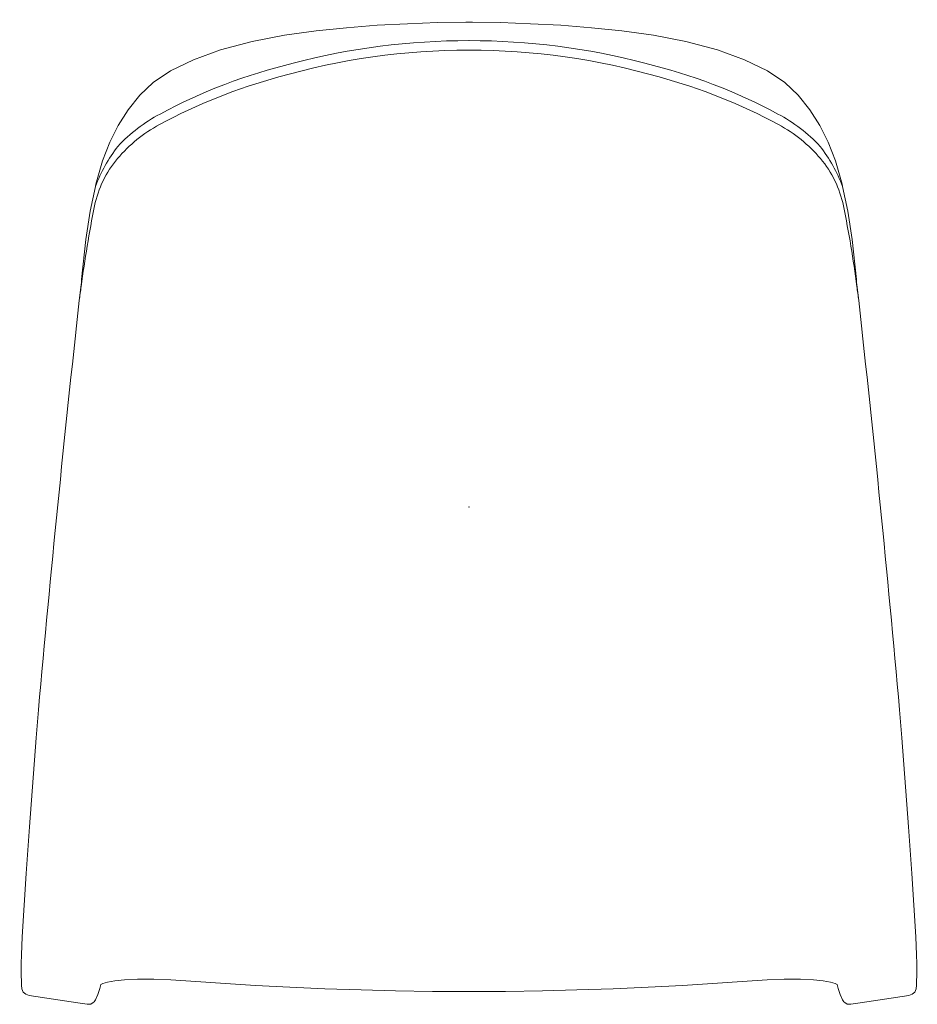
# Model space of a CAD drawing. Header units: metres. Extents: x -0.232 to 0.232, y -0.246 to 0.263.
import ezdxf

# ---------------------------------------------------------------- set-up
doc = ezdxf.new("R2010")
doc.units = ezdxf.units.M
doc.header["$MEASUREMENT"] = 0
doc.layers.add('72_VITRA_INSERT', color=7, linetype='Continuous')
doc.layers.add('72_VITRA_MORRISON_D2_CH_SEAT', color=7, linetype='Continuous', lineweight=5)
doc.layers.add('D2SNAP', color=1, linetype='Continuous', lineweight=5)

# ---------------------------------------------------------------- blocks, each defined once
blk = doc.blocks.new('72_VITRA_MORRISON_D2_EVO_C_CHAIR')
at = {"layer": '72_VITRA_MORRISON_D2_CH_SEAT', "flags": 128}
for points in [[(-0.0147421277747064, 0.1854859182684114), (-0.01499682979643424, 0.1866936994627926), (-0.01844081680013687, 0.1987950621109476), (-0.02216917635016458, 0.2084319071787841), (-0.02656105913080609, 0.2169313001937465), (-0.03171124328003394, 0.2250515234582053), (-0.03771452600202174, 0.2326346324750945), (-0.0446657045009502, 0.2392698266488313), (-0.05357583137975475, 0.2452731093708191), (-0.06536122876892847, 0.2509604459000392), (-0.07938995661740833, 0.2560158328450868), (-0.09575680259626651, 0.2603129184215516), (-0.112502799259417, 0.2635673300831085), (-0.1287748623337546, 0.2658738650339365), (-0.1445097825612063, 0.2674852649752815), (-0.1604026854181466, 0.2687175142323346), (-0.175948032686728, 0.2695706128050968), (-0.1914301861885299, 0.2701077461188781), (-0.206059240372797, 0.2702973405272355), (-0.2077816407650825, 0.2702792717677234), (-0.2095040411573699, 0.2702973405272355), (-0.2241330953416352, 0.2701077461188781), (-0.2396152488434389, 0.2695706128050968), (-0.2551605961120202, 0.2687175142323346), (-0.2710534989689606, 0.2674852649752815), (-0.2867884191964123, 0.2658738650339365), (-0.3030604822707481, 0.2635673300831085), (-0.3198064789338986, 0.2603129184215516), (-0.3361733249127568, 0.2560158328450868), (-0.3502020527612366, 0.2509604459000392), (-0.3619874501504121, 0.2452731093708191), (-0.3708975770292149, 0.2392698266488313), (-0.3778487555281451, 0.2326346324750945), (-0.3838520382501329, 0.2250515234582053), (-0.389002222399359, 0.2169313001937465), (-0.3933941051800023, 0.2084319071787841), (-0.3971224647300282, 0.1987950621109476), (-0.4005664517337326, 0.1866936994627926), (-0.4008211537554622, 0.185485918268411, -0.0748145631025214), (-0.3891996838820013, 0.2062009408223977, -0.0846604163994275), (-0.3673894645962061, 0.2228875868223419, -0.0644730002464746), (-0.2986702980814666, 0.2491374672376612, -0.0648868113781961), (-0.2078684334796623, 0.2608077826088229), (-0.2077816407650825, 0.2608079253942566), (-0.2076948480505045, 0.2608077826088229, -0.0648868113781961), (-0.1168929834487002, 0.2491374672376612, -0.0644730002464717), (-0.04817381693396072, 0.2228875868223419, -0.0846604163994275), (-0.02636359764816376, 0.2062009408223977, -0.0748145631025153), (-0.0147421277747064, 0.1854859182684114)], [(-0.007421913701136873, 0.1338423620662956, -0.0112100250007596), (-0.006436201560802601, 0.1266514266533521, 0.000276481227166), (-0.007634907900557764, 0.1374035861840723), (-0.0098782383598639, 0.1580675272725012), (-0.01205838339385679, 0.1727597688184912), (-0.0147421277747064, 0.1854859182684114, 0.0748145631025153), (-0.02636359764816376, 0.2062009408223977, 0.0846604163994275), (-0.04817381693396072, 0.2228875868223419, 0.0644730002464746), (-0.1168929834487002, 0.2491374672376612, 0.0648868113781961), (-0.2076948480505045, 0.2608077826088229), (-0.2077816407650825, 0.2608079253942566), (-0.2078684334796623, 0.2608077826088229, 0.0648868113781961), (-0.2986702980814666, 0.2491374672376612, 0.0644730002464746), (-0.3673894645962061, 0.2228875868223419, 0.0846604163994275), (-0.3891996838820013, 0.2062009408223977, 0.0748145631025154), (-0.4008211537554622, 0.1854859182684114), (-0.4035048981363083, 0.1727597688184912), (-0.405685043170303, 0.1580675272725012), (-0.4079283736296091, 0.1374035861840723, 0.0002764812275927), (-0.4091270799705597, 0.126651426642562, -0.011210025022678), (-0.40814136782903, 0.1338423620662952, -0.0190512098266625), (-0.401227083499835, 0.1754411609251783, -0.1269236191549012), (-0.3894112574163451, 0.1998692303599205, -0.0945234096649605), (-0.3677378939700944, 0.2174039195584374, -0.057401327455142), (-0.3060217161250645, 0.2420615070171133, -0.0701651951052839), (-0.2078684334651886, 0.2558859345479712), (-0.2077816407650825, 0.2558858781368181), (-0.2076948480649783, 0.2558859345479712, -0.0701651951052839), (-0.1095415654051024, 0.2420615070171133, -0.057401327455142), (-0.04782538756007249, 0.2174039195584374, -0.0945234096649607), (-0.02615202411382, 0.1998692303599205, -0.1269236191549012), (-0.01433619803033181, 0.1754411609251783, -0.0190512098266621), (-0.007421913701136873, 0.1338423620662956)], [(-0.006436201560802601, 0.1266514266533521, 0.0112100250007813), (-0.007421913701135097, 0.1338423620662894, 0.0190512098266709), (-0.01433619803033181, 0.1754411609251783, 0.1269236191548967), (-0.02615202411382, 0.1998692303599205, 0.0945234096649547), (-0.04782538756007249, 0.2174039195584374, 0.057401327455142), (-0.1095415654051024, 0.2420615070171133, 0.0701651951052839), (-0.2076948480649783, 0.2558859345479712), (-0.2077816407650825, 0.2558858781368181), (-0.2078684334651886, 0.2558859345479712, 0.0701651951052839), (-0.3060217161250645, 0.2420615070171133, 0.057401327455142), (-0.3677378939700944, 0.2174039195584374, 0.0945234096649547), (-0.3894112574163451, 0.1998692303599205, 0.1269236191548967), (-0.401227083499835, 0.1754411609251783, 0.0190512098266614), (-0.4081413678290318, 0.1338423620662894, 0.0112100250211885), (-0.409127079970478, 0.1266514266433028, 0.0054328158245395), (-0.4302669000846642, -0.08487589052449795), (-0.4314359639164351, -0.09941015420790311), (-0.4348799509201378, -0.1454142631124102), (-0.4365861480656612, -0.1695221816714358), (-0.4386714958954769, -0.2022242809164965), (-0.4390822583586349, -0.2114187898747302), (-0.4391770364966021, -0.2159054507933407), (-0.4391454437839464, -0.219981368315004), (-0.438955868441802, -0.2270589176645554), (-0.4388294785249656, -0.2290494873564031), (-0.4380711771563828, -0.230660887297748), (-0.4368073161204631, -0.2317983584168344), (-0.4351011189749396, -0.2323986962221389), (-0.4098241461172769, -0.2363166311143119), (-0.4051478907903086, -0.2370117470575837), (-0.4046739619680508, -0.2370117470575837), (-0.4032521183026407, -0.2369169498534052), (-0.4019566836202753, -0.2361586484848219), (-0.4015143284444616, -0.2357478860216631), (-0.400850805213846, -0.2346736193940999), (-0.3995869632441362, -0.2319247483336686), (-0.3984494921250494, -0.2287651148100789), (-0.3979755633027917, -0.2268061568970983), (-0.3976595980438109, -0.2265533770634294), (-0.3969960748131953, -0.2262374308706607), (-0.3945315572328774, -0.2255107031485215), (-0.3907716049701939, -0.2248155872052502), (-0.3858109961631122, -0.2243100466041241), (-0.3791442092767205, -0.2240256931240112), (-0.3706764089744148, -0.224057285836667), (-0.361797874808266, -0.2244364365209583), (-0.3180686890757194, -0.2272485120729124), (-0.3004063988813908, -0.2281963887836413), (-0.2822701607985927, -0.228986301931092), (-0.2635019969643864, -0.2295866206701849), (-0.2457765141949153, -0.2299973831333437), (-0.2266607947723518, -0.2303133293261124), (-0.2122213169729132, -0.2304081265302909), (-0.2077816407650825, -0.2303901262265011), (-0.2033419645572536, -0.2304081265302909), (-0.1889024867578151, -0.2303133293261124), (-0.1697867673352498, -0.2299973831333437), (-0.1520612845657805, -0.2295866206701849), (-0.1332931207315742, -0.228986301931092), (-0.1151568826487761, -0.2281963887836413), (-0.0974945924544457, -0.2272485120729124), (-0.05376540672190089, -0.2244364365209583), (-0.04488687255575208, -0.224057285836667), (-0.03641907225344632, -0.2240256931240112), (-0.02975228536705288, -0.2243100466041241), (-0.02479167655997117, -0.2248155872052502), (-0.0210317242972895, -0.2255107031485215), (-0.01856720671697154, -0.2262374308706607), (-0.01790368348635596, -0.2265533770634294), (-0.01758771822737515, -0.2268061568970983), (-0.01711378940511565, -0.2287651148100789), (-0.01597631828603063, -0.2319247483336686), (-0.01471247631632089, -0.2346736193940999), (-0.01404895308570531, -0.2357478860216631), (-0.0136065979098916, -0.2361586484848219), (-0.01231116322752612, -0.2369169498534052), (-0.01088931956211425, -0.2370117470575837), (-0.01041539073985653, -0.2370117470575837), (-0.005739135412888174, -0.2363166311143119), (0.01953783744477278, -0.2323986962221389), (0.02124403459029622, -0.2317983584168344), (0.02250789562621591, -0.230660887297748), (0.02326619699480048, -0.2290494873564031), (0.02339258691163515, -0.2270589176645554), (0.02358216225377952, -0.219981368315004), (0.02361375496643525, -0.2159054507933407), (0.02351897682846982, -0.2114187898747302), (0.02310821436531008, -0.2022242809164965), (0.02102286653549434, -0.1695221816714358), (0.0193166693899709, -0.1454142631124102), (0.01587268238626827, -0.09941015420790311), (0.01470361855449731, -0.08487589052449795, 0.0054328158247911), (-0.006436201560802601, 0.1266514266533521)]]:
    blk.add_lwpolyline(points, format="xyb", close=True, dxfattribs=at)
at = {"layer": 'D2SNAP', "linetype": 'Continuous', "lineweight": 5, "transparency": 33554687}
blk.add_point((-0.2077816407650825, 0.01994457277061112), dxfattribs=at)
blk = doc.blocks.new('72vitra_morrison208DEFF7BBFFB49E98E0EE8A616A52409')
blk.add_blockref('72_VITRA_MORRISON_D2_EVO_C_CHAIR', (0.208, -0.009000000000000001))
blk = doc.blocks.new('XCAD03B09788DE4A72A4B33F2CBC4A48827E3F')
at = {"color": 7}
blk.add_blockref('72vitra_morrison208DEFF7BBFFB49E98E0EE8A616A52409', (0, 0), dxfattribs=at)

msp = doc.modelspace()

# ---------------------------------------------------------------- block references
at = {"layer": '72_VITRA_INSERT'}
msp.add_blockref('XCAD03B09788DE4A72A4B33F2CBC4A48827E3F', (0, 0), dxfattribs=at)

doc.saveas('drawing.dxf')
